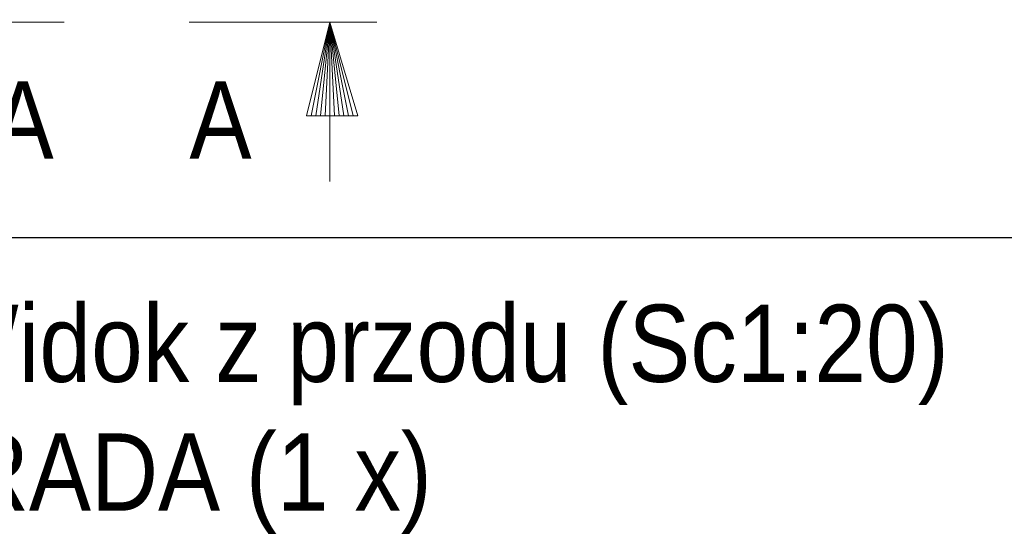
# Model space of a CAD drawing. Header units: millimetres. Extents: x -845 to -83, y 8759 to 9255.
# Tile 12 of 119: x -626 to -588, y 8827 to 8847. Entities that reach past the tile are written whole.
import ezdxf
from ezdxf.enums import TextEntityAlignment as Align

# ---------------------------------------------------------------- set-up
doc = ezdxf.new("R2010")
doc.units = ezdxf.units.MM
doc.header["$LTSCALE"] = 10
doc.layers.get('Defpoints').update_dxf_attribs({"color": 1})
doc.layers.add('PS_DIM', color=4, linetype='Continuous', lineweight=13)
doc.layers.add('PS_TEXT', color=3, linetype='Continuous', lineweight=18)
doc.styles.add('gil', font='txt', dxfattribs={"width": 0.9})
doc.styles.add('ROMANS', font='romans.shx', dxfattribs={"width": 0.8})
doc.styles.add('simplex', font='simplex.shx', dxfattribs={"width": 0.75})
doc.dimstyles.new('1_20_PRZ', dxfattribs={"dimtxt": 2, "dimasz": 1, "dimexe": 2, "dimexo": 5, "dimgap": 1, "dimtad": 1, "dimdec": 0, "dimlfac": 20, "dimtxsty": 'simplex', "dimblk": 'dimznak', "dimcen": 2, "dimse1": 1, "dimse2": 1, "dimclrd": 256, "dimclrt": 4, "dimadec": 1, "dimazin": 0, "dimtfac": 1, "dimtdec": 0, "dimtix": 1, "dimtmove": 2, "dimatfit": 3, "dimldrblk": 'dim-grot', "dimfxl": 1, "dimarcsym": 0})

# ---------------------------------------------------------------- blocks, each defined once
blk = doc.blocks.new('Znacznik')
at = {"layer": 'PS_TEXT'}
for p, q in [((4454.275, 7141.255), (4454.275, 7149.355)), ((4454.275, 7147.33), (4450.225, 7148.545)), ((4450.225, 7148.545), (4450.225, 7146.317)), ((4454.275, 7147.33), (4450.225, 7148.342)), ((4454.275, 7147.33), (4450.225, 7148.14)), ((4454.275, 7147.33), (4450.225, 7147.937)), ((4454.275, 7147.33), (4450.225, 7147.735)), ((4454.275, 7147.33), (4450.225, 7147.532)), ((4454.275, 7147.33), (4447.39, 7147.33)), ((4454.275, 7147.33), (4450.225, 7146.317)), ((4454.275, 7147.33), (4450.225, 7146.52)), ((4454.275, 7147.33), (4450.225, 7146.722)), ((4454.275, 7147.33), (4450.225, 7147.127)), ((4454.275, 7147.33), (4450.225, 7146.925)), ((4454.275, 7147.33), (4450.225, 7147.33))]:
    blk.add_line(p, q, dxfattribs=at)
blk = doc.blocks.new('PRZEK3')
at = {"layer": 'PS_DIM', "color": 7, "xscale": -0.8999999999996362, "yscale": 0.8999999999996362, "zscale": 0.9, "rotation": 90}
blk.add_blockref('Znacznik', (202262.669, 15878.888), dxfattribs=at)
at = {"layer": 'PS_TEXT', "style": 'ROMANS', "width": 0.9, "flags": 4}
blk.add_attdef('PRZEKRÓJ', (195831.81, 11873.655), '', height=2.916, dxfattribs=at)
blk = doc.blocks.new('dimznak')
at = {"color": 0}
for points in [[(0, 2), (0, -2)], [(-2, 0), (2, 0)]]:
    blk.add_lwpolyline(points, dxfattribs=at)
at = {"color": 2}
blk.add_lwpolyline([(1, 1), (-1, -1)], dxfattribs=at)
blk = doc.blocks.new('*D138')
at = {"layer": 'Defpoints', "color": 0, "transparency": 16777216}
for p in [(-642.283, 8890.129), (-464.843, 8886.829), (-464.843, 8838.437)]:
    blk.add_point(p, dxfattribs=at)
at = {"layer": 'PS_DIM', "lineweight": -2, "transparency": 16777216}
blk.add_line((-641.283, 8838.437), (-465.843, 8838.437), dxfattribs=at)
at = {"layer": 'PS_DIM', "lineweight": -2, "transparency": 16777216, "rotation": 180}
blk.add_blockref('dimznak', (-642.283, 8838.437), dxfattribs=at)
at = {"layer": 'PS_DIM', "lineweight": -2, "transparency": 16777216}
blk.add_blockref('dimznak', (-464.843, 8838.437), dxfattribs=at)
at = {"layer": 'PS_DIM', "color": 4, "transparency": 16777216, "insert": (-553.563, 8840.437), "char_height": 2, "attachment_point": 5, "style": 'simplex'}
blk.add_mtext('3549', dxfattribs=at)
blk = doc.blocks.new('dim-grot')
blk.add_hatch(color=256).paths.add_polyline_path([(0, 0), (-2, 0.5), (-2, -0.5)])
blk.add_lwpolyline([(0, 0), (-2, 0.5), (-2, -0.5), (0, 0)])
blk = doc.blocks.new('*X302')
at = {"color": 3, "style": 'gil', "width": 0.9}
for s, p in [('BA.567 Widok z przodu (Sc1:20)', (-642.283, 8832.833)), ('BALUSTRADA (1 x)', (-642.283, 8827.833))]:
    blk.add_text(s, height=3, dxfattribs=at).set_placement(p)

msp = doc.modelspace()

# ---------------------------------------------------------------- block references
at = {"layer": 'PS_TEXT'}
ref = msp.add_blockref('PRZEK3', (-196459.798, 20716.849), dxfattribs=dict(at, xscale=-1, rotation=180))
ref.add_attrib('PRZEKRÓJ', 'A', dxfattribs={"height": 3, "style": 'gil', "width": 0.9}).set_placement((-627.083, 8840.611), align=Align.BOTTOM_LEFT)
ref = msp.add_blockref('PRZEK3', (195216.127, 20716.849), dxfattribs=dict(at, rotation=180))
ref.add_attrib('PRZEKRÓJ', 'A', dxfattribs={"height": 3, "style": 'gil', "width": 0.9}).set_placement((-619.395, 8840.611), align=Align.BOTTOM_LEFT)
msp.add_blockref('*X302', (0, 0), dxfattribs=at)

# ---------------------------------------------------------------- dimensions: what is measured, and where the dimension line sits
at = {"layer": 'PS_DIM'}
dim = msp.add_linear_dim(base=(-464.843, 8838.437), p1=(-642.283, 8890.129), p2=(-464.843, 8886.829), dimstyle='1_20_PRZ', dxfattribs=at)
dim.commit()
dim.dimension.update_dxf_attribs({"geometry": '*D138', "text_midpoint": (-553.563, 8840.437)})

doc.saveas('drawing.dxf')
